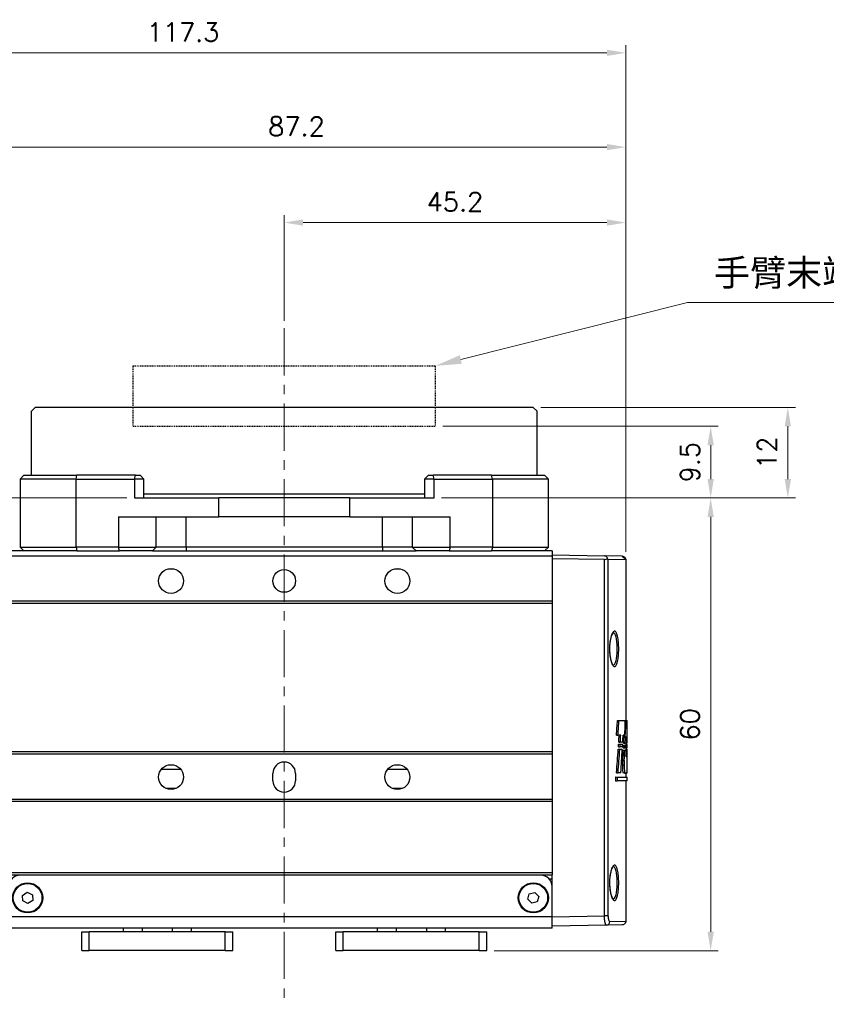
# Model space of a CAD drawing. Header units: inches. Extents: x 0 to 5655, y -2263 to 1330.
# Tile 80 of 231: x 4188 to 4294, y -1399 to -1269. Entities that reach past the tile are written whole.
import ezdxf

# ---------------------------------------------------------------- set-up
doc = ezdxf.new("R2010")
doc.units = ezdxf.units.IN
doc.header["$MEASUREMENT"] = 0
doc.linetypes.add('CENTER', pattern=[2, 1.25, -0.25, 0.25, -0.25])
doc.linetypes.add('HIDDEN', pattern=[0.375, 0.25, -0.125])
for name, color, linetype, lineweight in [('AM_5', 3, 'Continuous', 15), ('AM_7', 4, 'CENTER', 15), ('可見 (ISO)', 7, 'Continuous', 25), ('窄部可見 (ISO)', 7, 'Continuous', 25)]:
    doc.layers.add(name, color=color, linetype=linetype, lineweight=lineweight)
doc.styles.get("Standard").update_dxf_attribs({"font": 'arial.ttf'})
doc.styles.add('尺寸標註', font='romans.shx', dxfattribs={"bigfont": 'CHINESET.SHX'})
doc.dimstyles.new('CNS1$0', dxfattribs={"dimtxt": 2.5, "dimasz": 2.5, "dimexe": 1, "dimexo": 1, "dimgap": 1.5, "dimtad": 1, "dimtoh": 1, "dimdec": 1, "dimdsep": 46, "dimtxsty": '尺寸標註', "dimcen": 0, "dimclrd": 2, "dimclre": 2, "dimclrt": 1, "dimadec": 0, "dimazin": 2, "dimtp": 0.1, "dimtm": 0.1, "dimtfac": 0.71, "dimtdec": 1, "dimtmove": 0, "dimatfit": 0, "dimfxl": 0, "dimlwd": 13, "dimlwe": 13, "dimarcsym": 0})

# ---------------------------------------------------------------- blocks, each defined once
blk = doc.blocks.new('*D722')
at = {"layer": 'AM_5', "color": 2, "lineweight": 13}
for p, q in [((4222.62, -1308.75), (4222.62, -1294.75)), ((4225.12, -1295.75), (4265.37, -1295.75)), ((4267.87, -1339.39), (4267.87, -1294.75))]:
    blk.add_line(p, q, dxfattribs=at)
at = {"layer": 'AM_5', "color": 2}
for points in [[(4225.12, -1295.33), (4225.12, -1296.16), (4222.62, -1295.75)], [(4265.37, -1295.33), (4265.37, -1296.16), (4267.87, -1295.75)]]:
    blk.add_solid(points, dxfattribs=at)
at = {"layer": 'Defpoints', "color": 0}
for p in [(4267.87, -1295.75), (4222.62, -1309.75), (4267.87, -1340.39)]:
    blk.add_point(p, dxfattribs=at)
at = {"layer": 'AM_5', "color": 1, "insert": (4245.24, -1293), "char_height": 2.5, "attachment_point": 5, "style": '尺寸標註'}
blk.add_mtext('45.2', dxfattribs=at)
blk = doc.blocks.new('*D723')
at = {"layer": 'AM_5', "color": 2, "lineweight": 13}
for p, q in [((4180.62, -1339.21), (4180.62, -1284.75)), ((4267.87, -1339.39), (4267.87, -1284.75)), ((4183.12, -1285.75), (4265.37, -1285.75))]:
    blk.add_line(p, q, dxfattribs=at)
at = {"layer": 'AM_5', "color": 2}
for points in [[(4183.12, -1285.33), (4183.12, -1286.16), (4180.62, -1285.75)], [(4265.37, -1285.33), (4265.37, -1286.16), (4267.87, -1285.75)]]:
    blk.add_solid(points, dxfattribs=at)
at = {"layer": 'Defpoints', "color": 0}
for p in [(4267.87, -1285.75), (4180.62, -1340.21), (4267.87, -1340.39)]:
    blk.add_point(p, dxfattribs=at)
at = {"layer": 'AM_5', "color": 1, "insert": (4224.24, -1283), "char_height": 2.5, "attachment_point": 5, "style": '尺寸標註'}
blk.add_mtext('87.2', dxfattribs=at)
blk = doc.blocks.new('*D724')
at = {"layer": 'AM_5', "color": 2, "lineweight": 13}
for p, q in [((4150.55, -1342.1), (4150.55, -1272.25)), ((4267.87, -1339.39), (4267.87, -1272.25)), ((4265.37, -1273.25), (4153.05, -1273.25))]:
    blk.add_line(p, q, dxfattribs=at)
at = {"layer": 'AM_5', "color": 2}
for points in [[(4153.05, -1272.83), (4153.05, -1273.66), (4150.55, -1273.25)], [(4265.37, -1272.83), (4265.37, -1273.66), (4267.87, -1273.25)]]:
    blk.add_solid(points, dxfattribs=at)
at = {"layer": 'Defpoints', "color": 0}
for p in [(4150.55, -1273.25), (4267.87, -1340.39), (4150.55, -1343.1)]:
    blk.add_point(p, dxfattribs=at)
at = {"layer": 'AM_5', "color": 1, "insert": (4209.21, -1270.5), "char_height": 2.5, "attachment_point": 5, "style": '尺寸標註'}
blk.add_mtext('117.3', dxfattribs=at)
blk = doc.blocks.new('*D716')
at = {"layer": 'AM_5', "color": 2, "lineweight": 13}
for p, q in [((4243.47, -1332.25), (4280.12, -1332.25)), ((4279.12, -1389.75), (4279.12, -1334.75)), ((4250.45, -1392.25), (4280.12, -1392.25))]:
    blk.add_line(p, q, dxfattribs=at)
at = {"layer": 'AM_5', "color": 2}
for points in [[(4278.7, -1334.75), (4279.54, -1334.75), (4279.12, -1332.25)], [(4278.7, -1389.75), (4279.54, -1389.75), (4279.12, -1392.25)]]:
    blk.add_solid(points, dxfattribs=at)
at = {"layer": 'Defpoints', "color": 0}
for p in [(4242.47, -1332.25), (4279.12, -1332.25), (4249.45, -1392.25)]:
    blk.add_point(p, dxfattribs=at)
at = {"layer": 'AM_5', "color": 1, "insert": (4276.37, -1362.25), "char_height": 2.5, "attachment_point": 5, "rotation": 90, "style": '尺寸標註'}
blk.add_mtext('60', dxfattribs=at)
blk = doc.blocks.new('*D717')
at = {"layer": 'AM_5', "color": 2, "lineweight": 13}
for p, q in [((4201.77, -1332.25), (4137.45, -1332.25)), ((4138.45, -1334.75), (4138.45, -1348.3)), ((4144.44, -1350.8), (4137.45, -1350.8))]:
    blk.add_line(p, q, dxfattribs=at)
at = {"layer": 'AM_5', "color": 2}
for points in [[(4138.04, -1334.75), (4138.87, -1334.75), (4138.45, -1332.25)], [(4138.04, -1348.3), (4138.87, -1348.3), (4138.45, -1350.8)]]:
    blk.add_solid(points, dxfattribs=at)
at = {"layer": 'Defpoints', "color": 0}
for p in [(4202.77, -1332.25), (4138.45, -1350.8), (4145.44, -1350.8)]:
    blk.add_point(p, dxfattribs=at)
at = {"layer": 'AM_5', "color": 1, "insert": (4135.7, -1341.52), "char_height": 2.5, "attachment_point": 5, "rotation": 90, "style": '尺寸標註'}
blk.add_mtext('18.6', dxfattribs=at)
blk = doc.blocks.new('*D725')
at = {"layer": 'AM_5', "color": 2, "lineweight": 13}
for p, q in [((4243.62, -1322.75), (4280.12, -1322.75)), ((4279.12, -1329.75), (4279.12, -1325.25)), ((4243.47, -1332.25), (4280.12, -1332.25))]:
    blk.add_line(p, q, dxfattribs=at)
at = {"layer": 'AM_5', "color": 2}
for points in [[(4278.7, -1325.25), (4279.54, -1325.25), (4279.12, -1322.75)], [(4278.7, -1329.75), (4279.54, -1329.75), (4279.12, -1332.25)]]:
    blk.add_solid(points, dxfattribs=at)
at = {"layer": 'Defpoints', "color": 0}
for p in [(4242.62, -1322.75), (4279.12, -1322.75), (4242.47, -1332.25)]:
    blk.add_point(p, dxfattribs=at)
at = {"layer": 'AM_5', "color": 1, "insert": (4276.37, -1327.5), "char_height": 2.5, "attachment_point": 5, "rotation": 90, "style": '尺寸標註'}
blk.add_mtext('9.5', dxfattribs=at)
blk = doc.blocks.new('*D726')
at = {"layer": 'AM_5', "color": 2, "lineweight": 13}
for p, q in [((4256.62, -1320.25), (4290.34, -1320.25)), ((4289.34, -1329.75), (4289.34, -1322.75)), ((4243.47, -1332.25), (4290.34, -1332.25))]:
    blk.add_line(p, q, dxfattribs=at)
at = {"layer": 'AM_5', "color": 2}
for points in [[(4288.93, -1322.75), (4289.76, -1322.75), (4289.34, -1320.25)], [(4288.93, -1329.75), (4289.76, -1329.75), (4289.34, -1332.25)]]:
    blk.add_solid(points, dxfattribs=at)
at = {"layer": 'Defpoints', "color": 0}
for p in [(4255.62, -1320.25), (4289.34, -1320.25), (4242.47, -1332.25)]:
    blk.add_point(p, dxfattribs=at)
at = {"layer": 'AM_5', "color": 1, "insert": (4286.59, -1326.25), "char_height": 2.5, "attachment_point": 5, "rotation": 90, "style": '尺寸標註'}
blk.add_mtext('12', dxfattribs=at)
blk = doc.blocks.new('*S646')
at = {"layer": 'AM_5', "color": 7}
for p, q in [((10229.53, -1157.09), (10199.49, -1164.65)), ((10269.17, -1157.09), (10229.53, -1157.09))]:
    blk.add_line(p, q, dxfattribs=at)
at = {"layer": 'AM_5', "color": 7, "linetype": 'Continuous'}
blk.add_trace([(10199.35, -1164.08), (10199.63, -1165.21), (10196.09, -1165.5)], dxfattribs=at)
at = {"layer": 'AM_5', "color": 2, "insert": (10233.03, -1155.34), "char_height": 3.5, "attachment_point": 7}
blk.add_mtext('{\\fPMingLiU|b0|i0|c136|p18;手臂末端連結處}', dxfattribs=at)

msp = doc.modelspace()

# ---------------------------------------------------------------- linework, layer by layer
at = {"color": 7, "linetype": 'HIDDEN', "ltscale": 0.5}
for p, q in [((4202.621, -1322.746), (4202.621, -1314.746)), ((4202.621, -1314.746), (4242.621, -1314.746)), ((4242.621, -1314.746), (4242.621, -1322.746)), ((4202.621, -1322.746), (4242.621, -1322.746))]:
    msp.add_line(p, q, dxfattribs=at)
at = {"layer": 'AM_7', "ltscale": 5}
msp.add_line((4222.621, -1309.746), (4222.621, -1399.356), dxfattribs=at)
at = {"layer": '可見 (ISO)'}
for p, q in [((4189.621, -1320.246), (4189.121, -1320.746)), ((4255.621, -1320.246), (4189.621, -1320.246)), ((4255.621, -1320.246), (4256.121, -1320.746)), ((4189.121, -1329.246), (4189.121, -1320.746)), ((4256.121, -1329.246), (4256.121, -1320.746)), ((4187.621, -1329.746), (4188.121, -1329.246)), ((4195.033, -1329.746), (4187.621, -1329.746)), ((4187.621, -1329.746), (4187.621, -1338.746)), ((4188.121, -1329.246), (4195.162, -1329.246)), ((4195.033, -1329.746), (4202.769, -1329.746)), ((4202.899, -1329.246), (4195.162, -1329.246)), ((4204.028, -1329.746), (4202.769, -1329.746)), ((4202.899, -1329.246), (4203.528, -1329.246)), ((4203.528, -1329.246), (4204.028, -1329.746)), ((4204.028, -1332.246), (4204.028, -1329.746)), ((4241.714, -1329.246), (4241.214, -1329.746)), ((4242.473, -1329.746), (4241.214, -1329.746)), ((4241.214, -1329.746), (4241.214, -1332.246)), ((4241.714, -1329.246), (4242.344, -1329.246)), ((4250.08, -1329.246), (4242.344, -1329.246)), ((4242.473, -1329.746), (4250.209, -1329.746)), ((4250.08, -1329.246), (4257.121, -1329.246)), ((4257.621, -1329.746), (4250.209, -1329.746)), ((4257.621, -1329.746), (4257.121, -1329.246)), ((4257.621, -1338.746), (4257.621, -1329.746)), ((4202.769, -1332.246), (4213.951, -1332.246)), ((4241.214, -1331.746), (4204.028, -1331.746)), ((4231.292, -1332.246), (4213.951, -1332.246)), ((4231.292, -1332.246), (4242.473, -1332.246)), ((4200.657, -1334.746), (4213.951, -1334.746)), ((4231.292, -1334.746), (4213.951, -1334.746)), ((4231.292, -1334.746), (4244.585, -1334.746)), ((4187.621, -1338.746), (4195.033, -1338.746)), ((4187.621, -1338.746), (4188.121, -1339.246)), ((4200.657, -1338.746), (4195.033, -1338.746)), ((4200.657, -1338.746), (4205.657, -1338.746)), ((4209.621, -1338.746), (4205.657, -1338.746)), ((4235.621, -1338.746), (4209.621, -1338.746)), ((4239.585, -1338.746), (4235.621, -1338.746)), ((4239.585, -1338.746), (4244.585, -1338.746)), ((4250.209, -1338.746), (4244.585, -1338.746)), ((4250.209, -1338.746), (4257.621, -1338.746)), ((4257.621, -1338.746), (4257.121, -1339.246)), ((4188.121, -1339.246), (4186.121, -1339.246)), ((4258.121, -1339.943), (4186.121, -1339.943)), ((4195.162, -1339.246), (4188.121, -1339.246)), ((4195.162, -1339.246), (4200.787, -1339.246)), ((4205.161, -1339.246), (4200.787, -1339.246)), ((4205.161, -1339.246), (4209.621, -1339.246)), ((4209.621, -1339.246), (4235.621, -1339.246)), ((4235.621, -1339.246), (4240.081, -1339.246)), ((4244.456, -1339.246), (4240.081, -1339.246)), ((4244.456, -1339.246), (4250.08, -1339.246)), ((4257.121, -1339.246), (4250.08, -1339.246)), ((4258.121, -1339.246), (4257.121, -1339.246)), ((4258.121, -1339.246), (4258.121, -1339.943)), ((4258.121, -1339.796), (4265.051, -1339.917)), ((4258.121, -1339.943), (4258.121, -1345.943)), ((4267.38, -1339.958), (4265.051, -1339.917)), ((4265.051, -1340.417), (4258.121, -1340.296)), ((4267.871, -1340.458), (4267.871, -1361.74)), ((4258.121, -1345.943), (4186.121, -1345.943)), ((4258.121, -1346.243), (4186.121, -1346.243)), ((4258.121, -1345.943), (4258.121, -1346.243)), ((4258.121, -1346.243), (4258.121, -1365.896)), ((4266.777, -1361.72), (4266.983, -1361.724)), ((4266.983, -1361.724), (4267.819, -1361.739)), ((4267.819, -1361.739), (4267.953, -1361.741)), ((4267.953, -1361.741), (4268.069, -1361.743)), ((4268.071, -1364.576), (4268.071, -1361.871)), ((4266.63, -1363.682), (4266.837, -1363.678)), ((4267.205, -1363.672), (4266.837, -1363.678)), ((4267.75, -1363.662), (4267.517, -1363.666)), ((4267.78, -1362.847), (4267.834, -1362.847)), ((4266.918, -1364.88), (4267.123, -1364.883)), ((4266.939, -1364.613), (4267.144, -1364.609)), ((4267.123, -1364.883), (4267.45, -1364.889)), ((4267.469, -1364.604), (4267.144, -1364.609)), ((4267.559, -1365.022), (4267.76, -1365.026)), ((4267.567, -1364.733), (4267.769, -1364.73)), ((4267.76, -1365.026), (4267.941, -1365.029)), ((4267.948, -1364.727), (4267.769, -1364.73)), ((4267.871, -1364.728), (4267.871, -1365.028)), ((4267.871, -1364.896), (4268.058, -1364.9)), ((4267.941, -1365.029), (4268.027, -1365.031)), ((4267.948, -1364.727), (4268.03, -1364.725)), ((4268.041, -1363.877), (4267.967, -1363.878)), ((4268.027, -1365.031), (4268.071, -1365.031)), ((4268.071, -1364.725), (4268.03, -1364.725)), ((4258.121, -1365.896), (4186.121, -1365.896)), ((4258.121, -1366.196), (4186.121, -1366.196)), ((4258.121, -1365.896), (4258.121, -1366.196)), ((4258.121, -1366.196), (4258.121, -1372.196)), ((4266.87, -1365.528), (4267.075, -1365.532)), ((4266.894, -1365.242), (4267.099, -1365.238)), ((4267.075, -1365.532), (4267.413, -1365.538)), ((4267.432, -1365.232), (4267.099, -1365.238)), ((4267.533, -1365.671), (4267.735, -1365.675)), ((4267.545, -1365.362), (4267.747, -1365.358)), ((4267.735, -1365.675), (4267.925, -1365.678)), ((4267.933, -1365.355), (4267.747, -1365.358)), ((4267.871, -1365.356), (4267.871, -1365.677)), ((4267.871, -1365.546), (4268.054, -1365.549)), ((4267.925, -1365.678), (4268.016, -1365.68)), ((4267.933, -1365.355), (4268.022, -1365.353)), ((4268.016, -1365.68), (4268.07, -1365.681)), ((4268.071, -1365.352), (4268.022, -1365.353)), ((4267.478, -1367.03), (4267.68, -1367.031)), ((4267.902, -1366.518), (4268.002, -1366.52)), ((4221.121, -1369.746), (4221.121, -1368.746)), ((4224.121, -1368.746), (4224.121, -1369.746)), ((4266.641, -1368.687), (4266.848, -1368.683)), ((4267.229, -1368.676), (4266.848, -1368.683)), ((4267.468, -1367.662), (4267.67, -1367.663)), ((4267.785, -1368.718), (4267.583, -1368.721)), ((4268.016, -1368.714), (4267.785, -1368.718)), ((4267.871, -1368.716), (4267.871, -1369.252)), ((4268.025, -1368.663), (4268.07, -1368.662)), ((4266.534, -1369.229), (4266.741, -1369.233)), ((4266.534, -1369.76), (4266.534, -1369.229)), ((4266.534, -1369.76), (4266.741, -1369.757)), ((4266.741, -1369.233), (4266.741, -1369.757)), ((4266.741, -1369.233), (4268.071, -1369.256)), ((4268.071, -1369.734), (4266.741, -1369.757)), ((4267.871, -1369.737), (4267.871, -1388.335)), ((4268.071, -1369.734), (4268.071, -1369.256)), ((4258.121, -1372.196), (4186.121, -1372.196)), ((4258.121, -1372.496), (4186.121, -1372.496)), ((4258.121, -1372.196), (4258.121, -1372.496)), ((4258.121, -1372.496), (4258.121, -1381.946)), ((4258.121, -1381.946), (4186.121, -1381.946)), ((4258.121, -1381.946), (4258.121, -1382.196)), ((4187.621, -1382.246), (4186.121, -1382.246)), ((4256.621, -1382.246), (4187.621, -1382.246)), ((4258.121, -1382.246), (4256.621, -1382.246)), ((4257.739, -1382.746), (4258.121, -1382.746)), ((4258.121, -1383.746), (4258.121, -1382.196)), ((4187.948, -1384.914), (4188.573, -1384.497)), ((4188.573, -1384.497), (4189.246, -1384.83)), ((4255.094, -1384.712), (4255.821, -1384.523)), ((4255.821, -1384.523), (4256.348, -1385.057)), ((4258.121, -1387.746), (4258.121, -1383.746)), ((4187.997, -1385.663), (4187.948, -1384.914)), ((4188.67, -1385.995), (4187.997, -1385.663)), ((4189.294, -1385.579), (4188.67, -1385.995)), ((4189.246, -1384.83), (4189.294, -1385.579)), ((4254.895, -1385.435), (4255.094, -1384.712)), ((4255.422, -1385.97), (4254.895, -1385.435)), ((4256.148, -1385.781), (4255.422, -1385.97)), ((4256.348, -1385.057), (4256.148, -1385.781)), ((4258.121, -1389.246), (4258.121, -1387.746)), ((4258.121, -1389.246), (4186.121, -1389.246)), ((4195.792, -1389.746), (4196.792, -1389.746)), ((4195.792, -1392.246), (4195.792, -1389.746)), ((4214.792, -1389.746), (4196.792, -1389.746)), ((4201.292, -1389.246), (4201.292, -1389.746)), ((4210.292, -1389.246), (4210.292, -1389.746)), ((4214.792, -1389.746), (4215.792, -1389.746)), ((4215.792, -1392.246), (4215.792, -1389.746)), ((4229.45, -1389.746), (4230.45, -1389.746)), ((4229.45, -1392.246), (4229.45, -1389.746)), ((4248.45, -1389.746), (4230.45, -1389.746)), ((4234.95, -1389.246), (4234.95, -1389.746)), ((4243.95, -1389.246), (4243.95, -1389.746)), ((4248.45, -1389.746), (4249.45, -1389.746)), ((4249.45, -1392.246), (4249.45, -1389.746)), ((4265.296, -1388.871), (4258.121, -1388.996)), ((4267.38, -1388.835), (4265.296, -1388.871)), ((4195.792, -1392.246), (4196.792, -1392.246)), ((4214.792, -1392.246), (4196.792, -1392.246)), ((4214.792, -1392.246), (4215.792, -1392.246)), ((4229.45, -1392.246), (4230.45, -1392.246)), ((4248.45, -1392.246), (4230.45, -1392.246)), ((4248.45, -1392.246), (4249.45, -1392.246))]:
    msp.add_line(p, q, dxfattribs=at)
for centre, radius in [((4207.621, -1343.246), 1.65), ((4222.621, -1343.246), 1.5), ((4237.621, -1343.246), 1.65), ((4207.621, -1369.246), 1.65), ((4237.621, -1369.246), 1.65), ((4188.621, -1385.246), 2), ((4255.621, -1385.246), 2), ((4188.621, -1385.246), 1.9), ((4255.621, -1385.246), 1.9)]:
    msp.add_circle(centre, radius, dxfattribs=at)
for centre, start, end in [((4222.621, -1368.746), 0, 180), ((4222.621, -1369.746), 180, 0), ((4187.621, -1383.746), 90, 180), ((4256.621, -1383.746), 0, 90)]:
    msp.add_arc(centre, 1.5, start, end, dxfattribs=at)
for centre, major_axis, ratio, start_param, end_param in [((4265.043, -1339.917), (-0.358, 0.361), 0.9656926, 2.3605575, 3.2375745), ((3824.92, -1330.345), (442.267, -25.021), 0.9510687, 6.2634028, 6.2680707), ((3822.859, -1330.329), (444.525, -25.149), 0.9510687, 6.2637772, 6.2684042), ((3790.963, -1349.615), (476.418, 26.953), 0.9510687, 6.1928181, 6.1970573), ((3810.435, -1334.791), (456.738, -26.032), 0.9518055, 6.2744642, 6.2766229), ((3808.366, -1334.779), (459.004, -26.161), 0.9518055, 6.2747846, 6.2769326), ((3791.062, -1344.492), (476.301, 27.147), 0.9518055, 6.1790756, 6.1811424), ((3790.626, -1346.023), (476.542, -27.161), 0.9518055, 0.0186207, 0.020975), ((3788.646, -1346.02), (478.719, -27.285), 0.9518055, 0.0188107, 0.0229392), ((4222.122, -1333.731), (-0.938, 140.961), 0.3244854, 4.484781, 4.4874136), ((4222.117, -1333.728), (-0.943, 141.584), 0.3245, 4.4857916, 4.4883602), ((4222.123, -1344.262), (0.943, 141.576), 0.3244831, 4.5658816, 4.5683318), ((4222.118, -1346.002), (-0.939, 140.967), 0.3244987, 4.5724618, 4.574891), ((4222.121, -1346.004), (-0.942, 141.578), 0.3244881, 4.573096, 4.5754644), ((4222.113, -1356.965), (0.942, 141.591), 0.3245164, 4.6552613, 4.6575663), ((3779.864, -1356.914), (487.491, 27.785), 0.9518055, 6.2065655, 6.2083915), ((4222.12, -1356.211), (-0.942, 141.579), 0.3244903, 4.6456139, 4.6478982), ((3780.289, -1356.085), (487.066, -27.761), 0.9518055, 0.0412046, 0.0430319), ((4222.122, -1363.439), (-0.855, -223.216), 0.2058141, 1.5644519, 1.5650404), ((3778.368, -1367.194), (488.984, 27.87), 0.9518055, 6.2286717, 6.2289895), ((4222.124, -1367.174), (0.942, 141.574), 0.3244783, 4.7274186, 4.7296872), ((4222.121, -1333.392), (0.935, -142.232), 0.3215892, 1.3179116, 1.3407685), ((4222.121, -1333.392), (0.94, -142.854), 0.3215892, 1.3190524, 1.3417522), ((3795.359, -1344.572), (472.004, 26.902), 0.9518055, 6.1697903, 6.1767727), ((3793.746, -1346.215), (473.425, -26.983), 0.9518055, 0.0136838, 0.0166971), ((3791.757, -1346.212), (475.611, -27.108), 0.9518055, 0.0138869, 0.0168805), ((3788.691, -1357.001), (478.688, 27.062), 0.9509983, 6.2029368, 6.2047793), ((3789.21, -1356.179), (478.17, -27.033), 0.9509983, 0.0366747, 0.0385195), ((3778.088, -1366.871), (489.264, -27.886), 0.9518055, 0.0623615, 0.0626432), ((3778.085, -1367.107), (489.267, 27.886), 0.9518055, 6.2221779, 6.2264321), ((3778.088, -1366.871), (489.264, -27.886), 0.9518055, 0.055971, 0.0595571)]:
    msp.add_ellipse(centre, major_axis=major_axis, ratio=ratio, start_param=start_param, end_param=end_param, dxfattribs=at)
for points, knots in [([(4265.432, -1340.244), (4265.43, -1340.205), (4265.422, -1340.166), (4265.391, -1340.091), (4265.368, -1340.055), (4265.307, -1339.996), (4265.272, -1339.972), (4265.204, -1339.942), (4265.174, -1339.933), (4265.113, -1339.921), (4265.082, -1339.918), (4265.051, -1339.917)], [0.000000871, 0.000000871, 0.000000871, 0.000000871, 0.016429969, 0.016429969, 0.032973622, 0.032973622, 0.047332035, 0.047332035, 0.056980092, 0.056980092, 0.066353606, 0.066353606, 0.066353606, 0.066353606]), ([(4267.38, -1339.958), (4267.38, -1339.958), (4267.38, -1339.958), (4267.38, -1339.958), (4267.38, -1339.958), (4267.382, -1339.958), (4267.383, -1339.958), (4267.388, -1339.958), (4267.391, -1339.958), (4267.427, -1339.96), (4267.46, -1339.965), (4267.545, -1339.986), (4267.597, -1340.008), (4267.671, -1340.056), (4267.698, -1340.078), (4267.724, -1340.103), (4267.726, -1340.105), (4267.733, -1340.112), (4267.738, -1340.118), (4267.759, -1340.141), (4267.773, -1340.16), (4267.817, -1340.225), (4267.84, -1340.276), (4267.863, -1340.36), (4267.868, -1340.392), (4267.871, -1340.435), (4267.871, -1340.447), (4267.871, -1340.458)], [0, 0, 0, 0, 0.000013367, 0.000013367, 0.000049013, 0.000049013, 0.000429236, 0.000429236, 0.001443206, 0.001443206, 0.011324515, 0.011324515, 0.027757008, 0.027757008, 0.037870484, 0.037870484, 0.038648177, 0.038648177, 0.040981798, 0.040981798, 0.047997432, 0.047997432, 0.064488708, 0.064488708, 0.074099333, 0.074099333, 0.077455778, 0.077455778, 0.077455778, 0.077455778]), ([(4267.38, -1339.958), (4267.38, -1339.958), (4267.38, -1339.958), (4267.38, -1339.958), (4267.38, -1339.958), (4267.38, -1339.958), (4267.871, -1340.224), (4267.871, -1340.458)], [0, 0, 0, 0, 0.000038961, 0.000038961, 0.000058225, 0.000058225, 0.070149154, 0.070149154, 0.070149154, 0.070149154]), ([(4265.517, -1340.417), (4265.514, -1340.408), (4265.511, -1340.399), (4265.5, -1340.37), (4265.491, -1340.349), (4265.468, -1340.3), (4265.451, -1340.272), (4265.432, -1340.244)], [-0.024768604, -0.024768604, -0.024768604, -0.024768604, -0.020914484, -0.020914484, -0.012290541, -0.012290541, -0.000000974, -0.000000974, -0.000000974, -0.000000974]), ([(4266.207, -1350.1), (4266.207, -1350.1), (4266.201, -1350.102), (4266.165, -1350.132), (4266.116, -1350.189), (4266.026, -1350.358), (4265.981, -1350.466), (4265.893, -1350.742), (4265.849, -1350.921), (4265.778, -1351.32), (4265.751, -1351.548), (4265.728, -1351.892), (4265.723, -1352.005), (4265.721, -1352.147), (4265.72, -1352.176), (4265.72, -1352.226), (4265.72, -1352.248), (4265.72, -1352.334), (4265.721, -1352.399), (4265.729, -1352.658), (4265.743, -1352.851), (4265.789, -1353.249), (4265.825, -1353.454), (4265.91, -1353.813), (4265.96, -1353.971), (4266.064, -1354.217), (4266.12, -1354.307), (4266.188, -1354.383), (4266.207, -1354.392), (4266.207, -1354.392)], [0.02071691, 0.02071691, 0.02071691, 0.02071691, 0.04865973, 0.04865973, 0.11379486, 0.11379486, 0.17311226, 0.17311226, 0.24223847, 0.24223847, 0.31402637, 0.31402637, 0.34809234, 0.34809234, 0.35671184, 0.35671184, 0.3631759, 0.3631759, 0.38258529, 0.38258529, 0.44129301, 0.44129301, 0.51112206, 0.51112206, 0.58201486, 0.58201486, 0.65302753, 0.65302753, 0.69948764, 0.69948764, 0.69948764, 0.69948764]), ([(4267.953, -1361.741), (4267.943, -1361.759), (4267.932, -1361.797), (4267.904, -1361.939), (4267.887, -1362.067), (4267.859, -1362.362), (4267.847, -1362.549), (4267.837, -1362.785), (4267.836, -1362.816), (4267.834, -1362.847)], [-0.23106599, -0.23106599, -0.23106599, -0.23106599, -0.18838939, -0.18838939, -0.12556623, -0.12556623, -0.06278311, -0.06278311, -0.05341102, -0.05341102, -0.05341102, -0.05341102]), ([(4268.071, -1361.871), (4268.071, -1361.849), (4268.071, -1361.83), (4268.071, -1361.771), (4268.07, -1361.748), (4268.069, -1361.743)], [-0.188092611, -0.188092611, -0.188092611, -0.188092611, -0.175841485, -0.175841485, -0.144864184, -0.144864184, -0.144864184, -0.144864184]), ([(4267.583, -1368.721), (4267.57, -1368.722), (4267.555, -1368.698), (4267.527, -1368.602), (4267.514, -1368.53), (4267.492, -1368.362), (4267.483, -1368.256), (4267.47, -1368.024), (4267.467, -1367.898), (4267.467, -1367.741), (4267.467, -1367.702), (4267.468, -1367.662)], [0.14212466, 0.14212466, 0.14212466, 0.14212466, 0.17790404, 0.17790404, 0.21368343, 0.21368343, 0.24922509, 0.24922509, 0.28476675, 0.28476675, 0.29631854, 0.29631854, 0.29631854, 0.29631854]), ([(4267.67, -1367.663), (4267.67, -1367.702), (4267.669, -1367.741), (4267.669, -1367.78), (4267.669, -1367.898), (4267.672, -1368.023), (4267.685, -1368.255), (4267.694, -1368.36), (4267.716, -1368.527), (4267.729, -1368.599), (4267.757, -1368.695), (4267.771, -1368.718), (4267.785, -1368.718), (4267.785, -1368.718), (4267.785, -1368.718)], [-0.01151971, -0.01151971, -0.01151971, -0.01151971, 0, 0, 0, 0.03540881, 0.03540881, 0.07081762, 0.07081762, 0.10646092, 0.10646092, 0.14210421, 0.14210421, 0.14264012, 0.14264012, 0.14264012, 0.14264012]), ([(4268.016, -1368.714), (4268.021, -1368.692), (4268.026, -1368.661), (4268.039, -1368.533), (4268.045, -1368.405), (4268.054, -1368.11), (4268.057, -1367.923), (4268.06, -1367.701), (4268.06, -1367.683), (4268.06, -1367.665)], [-0.72078784, -0.72078784, -0.72078784, -0.72078784, -0.68921617, -0.68921617, -0.62655866, -0.62655866, -0.56399503, -0.56399503, -0.55866178, -0.55866178, -0.55866178, -0.55866178]), ([(4266.207, -1381.1), (4266.207, -1381.1), (4266.201, -1381.102), (4266.165, -1381.132), (4266.116, -1381.189), (4266.026, -1381.358), (4265.981, -1381.466), (4265.893, -1381.742), (4265.849, -1381.921), (4265.778, -1382.32), (4265.751, -1382.548), (4265.728, -1382.892), (4265.723, -1383.005), (4265.721, -1383.147), (4265.72, -1383.176), (4265.72, -1383.226), (4265.72, -1383.248), (4265.72, -1383.334), (4265.721, -1383.399), (4265.729, -1383.658), (4265.743, -1383.851), (4265.789, -1384.249), (4265.825, -1384.454), (4265.91, -1384.813), (4265.96, -1384.971), (4266.064, -1385.217), (4266.12, -1385.307), (4266.188, -1385.383), (4266.207, -1385.392), (4266.207, -1385.392)], [0.02071691, 0.02071691, 0.02071691, 0.02071691, 0.04865973, 0.04865973, 0.11379486, 0.11379486, 0.17311226, 0.17311226, 0.24223847, 0.24223847, 0.31402637, 0.31402637, 0.34809234, 0.34809234, 0.35671184, 0.35671184, 0.3631759, 0.3631759, 0.38258529, 0.38258529, 0.44129301, 0.44129301, 0.51112206, 0.51112206, 0.58201486, 0.58201486, 0.65302753, 0.65302753, 0.69948764, 0.69948764, 0.69948764, 0.69948764]), ([(4267.871, -1388.335), (4267.871, -1388.389), (4267.862, -1388.443), (4267.833, -1388.529), (4267.818, -1388.563), (4267.77, -1388.642), (4267.733, -1388.684), (4267.665, -1388.74), (4267.638, -1388.759), (4267.56, -1388.801), (4267.507, -1388.819), (4267.429, -1388.832), (4267.404, -1388.834), (4267.38, -1388.835)], [0, 0, 0, 0, 0.016139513, 0.016139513, 0.027264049, 0.027264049, 0.043672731, 0.043672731, 0.053661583, 0.053661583, 0.070096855, 0.070096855, 0.077400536, 0.077400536, 0.077400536, 0.077400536])]:
    msp.add_open_spline(points, degree=3, knots=knots, dxfattribs=at)
for points, weights in [([(4207.218, -1341.646), (4207.621, -1341.646), (4208.024, -1341.646)], [2.85453941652, 2.94374377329, 2.85453941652]), ([(4237.218, -1341.646), (4237.621, -1341.646), (4238.024, -1341.646)], [2.85453941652, 2.94374377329, 2.85453941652]), ([(4208.934, -1368.246), (4207.621, -1368.246), (4206.309, -1368.246)], [2.88408998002, 4.75874846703, 2.88408998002]), ([(4238.934, -1368.246), (4237.621, -1368.246), (4236.309, -1368.246)], [2.88408998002, 4.75874846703, 2.88408998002]), ([(4208.309, -1370.746), (4207.621, -1370.746), (4206.934, -1370.746)], [1.79251403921, 1.97176544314, 1.79251403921]), ([(4238.309, -1370.746), (4237.621, -1370.746), (4236.934, -1370.746)], [1.79251403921, 1.97176544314, 1.79251403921])]:
    msp.add_rational_spline(points, weights, degree=2, dxfattribs=at)
for points in [[(4267.468, -1367.662), (4267.47, -1367.453), (4267.473, -1367.242), (4267.478, -1367.03)], [(4267.68, -1367.031), (4267.675, -1367.243), (4267.672, -1367.454), (4267.67, -1367.663)]]:
    msp.add_open_spline(points, degree=3, dxfattribs=at)
at = {"layer": '窄部可見 (ISO)'}
for p, q in [((4195.033, -1329.746), (4195.162, -1329.246)), ((4195.033, -1338.746), (4195.033, -1329.746)), ((4202.769, -1329.746), (4202.899, -1329.246)), ((4202.769, -1329.746), (4202.769, -1332.246)), ((4242.473, -1329.746), (4242.344, -1329.246)), ((4242.473, -1332.246), (4242.473, -1329.746)), ((4250.209, -1329.746), (4250.08, -1329.246)), ((4250.209, -1329.746), (4250.209, -1338.746)), ((4213.951, -1334.746), (4213.951, -1332.246)), ((4231.292, -1334.746), (4231.292, -1332.246)), ((4200.657, -1334.746), (4200.657, -1338.746)), ((4205.657, -1338.746), (4205.657, -1334.746)), ((4209.621, -1338.746), (4209.621, -1334.746)), ((4235.621, -1338.746), (4235.621, -1334.746)), ((4239.585, -1334.746), (4239.585, -1338.746)), ((4244.585, -1338.746), (4244.585, -1334.746)), ((4195.033, -1338.746), (4195.162, -1339.246)), ((4200.787, -1339.246), (4200.657, -1338.746)), ((4205.657, -1338.746), (4205.161, -1339.246)), ((4209.621, -1338.746), (4209.621, -1339.246)), ((4235.621, -1338.746), (4235.621, -1339.246)), ((4239.585, -1338.746), (4240.081, -1339.246)), ((4244.585, -1338.746), (4244.456, -1339.246)), ((4250.209, -1338.746), (4250.08, -1339.246)), ((4265.051, -1387.625), (4265.051, -1340.417)), ((4267.871, -1340.458), (4265.517, -1340.417)), ((4265.517, -1340.417), (4265.517, -1387.625)), ((4258.121, -1387.746), (4186.121, -1387.746)), ((4258.121, -1387.746), (4265.051, -1387.625)), ((4265.517, -1387.625), (4265.051, -1387.625)), ((4265.764, -1388.371), (4267.871, -1388.335)), ((4196.792, -1392.246), (4196.792, -1389.746)), ((4203.792, -1389.246), (4203.792, -1389.746)), ((4207.792, -1389.246), (4207.792, -1389.746)), ((4214.792, -1392.246), (4214.792, -1389.746)), ((4230.45, -1392.246), (4230.45, -1389.746)), ((4237.45, -1389.246), (4237.45, -1389.746)), ((4241.45, -1389.246), (4241.45, -1389.746)), ((4248.45, -1392.246), (4248.45, -1389.746))]:
    msp.add_line(p, q, dxfattribs=at)
msp.add_ellipse((4265.287, -1388.371), major_axis=(0.009, -0.5), ratio=0.9539264, start_param=0, end_param=1.554147, dxfattribs=at)
for points, knots in [([(4265.714, -1352.474), (4265.709, -1352.317), (4265.709, -1352.158), (4265.72, -1351.848), (4265.73, -1351.696), (4265.759, -1351.398), (4265.779, -1351.253), (4265.825, -1350.984), (4265.852, -1350.856), (4265.913, -1350.62), (4265.946, -1350.514), (4266.016, -1350.324), (4266.054, -1350.239), (4266.131, -1350.099), (4266.17, -1350.043), (4266.251, -1349.956), (4266.292, -1349.927), (4266.411, -1349.883), (4266.49, -1349.912), (4266.632, -1350.084), (4266.697, -1350.228), (4266.778, -1350.516), (4266.803, -1350.626), (4266.846, -1350.863), (4266.864, -1350.991), (4266.912, -1351.4), (4266.931, -1351.71), (4266.944, -1352.33), (4266.937, -1352.649), (4266.908, -1353.094), (4266.895, -1353.239), (4266.863, -1353.512), (4266.844, -1353.639), (4266.801, -1353.875), (4266.776, -1353.985), (4266.721, -1354.176), (4266.692, -1354.259), (4266.596, -1354.47), (4266.523, -1354.555), (4266.407, -1354.595), (4266.368, -1354.594), (4266.288, -1354.563), (4266.247, -1354.533), (4266.167, -1354.445), (4266.128, -1354.388), (4266.051, -1354.246), (4266.013, -1354.161), (4265.943, -1353.97), (4265.91, -1353.863), (4265.85, -1353.627), (4265.823, -1353.498), (4265.754, -1353.093), (4265.724, -1352.789), (4265.714, -1352.474)], [0, 0, 0, 0, 0.000472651, 0.000472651, 0.000945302, 0.000945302, 0.001417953, 0.001417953, 0.001890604, 0.001890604, 0.002363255, 0.002363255, 0.002835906, 0.002835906, 0.003308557, 0.003308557, 0.003781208, 0.003781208, 0.00472651, 0.00472651, 0.005671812, 0.005671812, 0.006144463, 0.006144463, 0.006617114, 0.006617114, 0.007562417, 0.007562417, 0.008507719, 0.008507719, 0.00898037, 0.00898037, 0.009453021, 0.009453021, 0.009925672, 0.009925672, 0.010398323, 0.010398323, 0.011343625, 0.011343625, 0.011816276, 0.011816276, 0.012288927, 0.012288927, 0.012761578, 0.012761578, 0.013234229, 0.013234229, 0.01370688, 0.01370688, 0.014179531, 0.014179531, 0.015124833, 0.015124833, 0.015124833, 0.015124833]), ([(4266.205, -1354.391), (4266.222, -1354.391), (4266.239, -1354.388), (4266.255, -1354.383), (4266.332, -1354.359), (4266.404, -1354.281), (4266.468, -1354.152), (4266.5, -1354.088), (4266.53, -1354.012), (4266.557, -1353.925), (4266.584, -1353.838), (4266.609, -1353.738), (4266.63, -1353.63), (4266.652, -1353.522), (4266.671, -1353.405), (4266.687, -1353.28), (4266.703, -1353.155), (4266.716, -1353.023), (4266.725, -1352.887), (4266.744, -1352.615), (4266.751, -1352.323), (4266.745, -1352.039), (4266.739, -1351.755), (4266.719, -1351.472), (4266.688, -1351.222), (4266.672, -1351.097), (4266.654, -1350.98), (4266.632, -1350.872), (4266.611, -1350.763), (4266.586, -1350.663), (4266.559, -1350.575), (4266.505, -1350.4), (4266.441, -1350.267), (4266.37, -1350.189), (4266.318, -1350.132), (4266.262, -1350.103), (4266.205, -1350.101)], [0.0032635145, 0.0032635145, 0.0032635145, 0.0032635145, 0.0034498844, 0.0034498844, 0.0034498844, 0.0043123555, 0.0043123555, 0.0043123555, 0.0047435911, 0.0047435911, 0.0047435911, 0.0051748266, 0.0051748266, 0.0051748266, 0.0056060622, 0.0056060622, 0.0056060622, 0.0060372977, 0.0060372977, 0.0060372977, 0.0068997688, 0.0068997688, 0.0068997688, 0.0077622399, 0.0077622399, 0.0077622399, 0.0081934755, 0.0081934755, 0.0081934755, 0.008624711, 0.008624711, 0.008624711, 0.0094871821, 0.0094871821, 0.0094871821, 0.0101185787, 0.0101185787, 0.0101185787, 0.0101185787]), ([(4265.714, -1383.474), (4265.709, -1383.317), (4265.709, -1383.158), (4265.72, -1382.848), (4265.73, -1382.696), (4265.759, -1382.398), (4265.779, -1382.253), (4265.825, -1381.984), (4265.852, -1381.856), (4265.913, -1381.62), (4265.946, -1381.514), (4266.016, -1381.324), (4266.054, -1381.239), (4266.131, -1381.099), (4266.17, -1381.043), (4266.251, -1380.956), (4266.292, -1380.927), (4266.411, -1380.883), (4266.49, -1380.912), (4266.632, -1381.084), (4266.697, -1381.228), (4266.778, -1381.516), (4266.803, -1381.626), (4266.846, -1381.863), (4266.864, -1381.991), (4266.912, -1382.4), (4266.931, -1382.71), (4266.944, -1383.33), (4266.937, -1383.649), (4266.908, -1384.094), (4266.895, -1384.239), (4266.863, -1384.512), (4266.844, -1384.639), (4266.801, -1384.875), (4266.776, -1384.985), (4266.721, -1385.176), (4266.692, -1385.259), (4266.596, -1385.47), (4266.523, -1385.555), (4266.407, -1385.595), (4266.368, -1385.594), (4266.288, -1385.563), (4266.247, -1385.533), (4266.167, -1385.445), (4266.128, -1385.388), (4266.051, -1385.246), (4266.013, -1385.161), (4265.943, -1384.97), (4265.91, -1384.863), (4265.85, -1384.627), (4265.823, -1384.498), (4265.754, -1384.093), (4265.724, -1383.789), (4265.714, -1383.474)], [0, 0, 0, 0, 0.000472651, 0.000472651, 0.000945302, 0.000945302, 0.001417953, 0.001417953, 0.001890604, 0.001890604, 0.002363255, 0.002363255, 0.002835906, 0.002835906, 0.003308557, 0.003308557, 0.003781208, 0.003781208, 0.00472651, 0.00472651, 0.005671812, 0.005671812, 0.006144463, 0.006144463, 0.006617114, 0.006617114, 0.007562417, 0.007562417, 0.008507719, 0.008507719, 0.00898037, 0.00898037, 0.009453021, 0.009453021, 0.009925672, 0.009925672, 0.010398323, 0.010398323, 0.011343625, 0.011343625, 0.011816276, 0.011816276, 0.012288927, 0.012288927, 0.012761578, 0.012761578, 0.013234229, 0.013234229, 0.01370688, 0.01370688, 0.014179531, 0.014179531, 0.015124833, 0.015124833, 0.015124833, 0.015124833]), ([(4266.205, -1385.391), (4266.222, -1385.391), (4266.239, -1385.388), (4266.255, -1385.383), (4266.332, -1385.359), (4266.404, -1385.281), (4266.468, -1385.152), (4266.5, -1385.088), (4266.53, -1385.012), (4266.557, -1384.925), (4266.584, -1384.838), (4266.609, -1384.738), (4266.63, -1384.63), (4266.652, -1384.522), (4266.671, -1384.405), (4266.687, -1384.28), (4266.703, -1384.155), (4266.716, -1384.023), (4266.725, -1383.887), (4266.744, -1383.615), (4266.751, -1383.323), (4266.745, -1383.039), (4266.739, -1382.755), (4266.719, -1382.472), (4266.688, -1382.222), (4266.672, -1382.097), (4266.654, -1381.98), (4266.632, -1381.872), (4266.611, -1381.763), (4266.586, -1381.663), (4266.559, -1381.575), (4266.505, -1381.4), (4266.441, -1381.267), (4266.37, -1381.189), (4266.318, -1381.132), (4266.262, -1381.103), (4266.205, -1381.101)], [0.0032635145, 0.0032635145, 0.0032635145, 0.0032635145, 0.0034498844, 0.0034498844, 0.0034498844, 0.0043123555, 0.0043123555, 0.0043123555, 0.0047435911, 0.0047435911, 0.0047435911, 0.0051748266, 0.0051748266, 0.0051748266, 0.0056060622, 0.0056060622, 0.0056060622, 0.0060372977, 0.0060372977, 0.0060372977, 0.0068997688, 0.0068997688, 0.0068997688, 0.0077622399, 0.0077622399, 0.0077622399, 0.0081934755, 0.0081934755, 0.0081934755, 0.008624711, 0.008624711, 0.008624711, 0.0094871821, 0.0094871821, 0.0094871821, 0.0101185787, 0.0101185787, 0.0101185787, 0.0101185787]), ([(4265.296, -1388.871), (4265.266, -1388.872), (4265.236, -1388.84), (4265.207, -1388.778), (4265.193, -1388.748), (4265.179, -1388.71), (4265.166, -1388.666), (4265.154, -1388.624), (4265.142, -1388.575), (4265.13, -1388.52), (4265.13, -1388.518), (4265.129, -1388.515), (4265.129, -1388.513), (4265.118, -1388.458), (4265.108, -1388.398), (4265.099, -1388.333), (4265.089, -1388.266), (4265.081, -1388.192), (4265.074, -1388.116), (4265.06, -1387.962), (4265.052, -1387.795), (4265.051, -1387.625)], [0, 0, 0, 0, 0.0004926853, 0.0004926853, 0.0004926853, 0.0007390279, 0.0007390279, 0.0007390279, 0.0009748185, 0.0009748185, 0.0009748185, 0.0009853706, 0.0009853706, 0.0009853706, 0.0012218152, 0.0012218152, 0.0012218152, 0.0014704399, 0.0014704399, 0.0014704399, 0.0019707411, 0.0019707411, 0.0019707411, 0.0019707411]), ([(4265.517, -1387.625), (4265.517, -1387.83), (4265.547, -1388.028), (4265.594, -1388.163), (4265.617, -1388.231), (4265.644, -1388.283), (4265.674, -1388.319), (4265.703, -1388.354), (4265.733, -1388.372), (4265.764, -1388.371)], [0, 0, 0, 0, 0.000612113, 0.000612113, 0.000612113, 0.0009181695, 0.0009181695, 0.0009181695, 0.001224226, 0.001224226, 0.001224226, 0.001224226])]:
    msp.add_open_spline(points, degree=3, knots=knots, dxfattribs=at)
for points in [[(4265.714, -1352.474), (4265.723, -1352.471), (4265.723, -1352.468)], [(4265.714, -1383.474), (4265.723, -1383.471), (4265.723, -1383.468)]]:
    msp.add_rational_spline(points, [1.00000251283, 0.927342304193, 0.880933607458], degree=2, dxfattribs=at)

# ---------------------------------------------------------------- block references
at = {"layer": 'AM_5', "color": 7}
msp.add_blockref('*S646', (-5953.472, -149.246), dxfattribs=at)

# ---------------------------------------------------------------- dimensions: what is measured, and where the dimension line sits
at = {"layer": 'AM_5'}
for base, p1, p2, picture, middle in [((4150.551, -1273.246), (4267.868, -1340.392), (4150.551, -1343.096), '*D724', (4209.21, -1270.496)), ((4267.868, -1285.746), (4180.621, -1340.209), (4267.868, -1340.392), '*D723', (4224.245, -1282.996)), ((4267.868, -1295.746), (4222.621, -1309.746), (4267.868, -1340.392), '*D722', (4245.245, -1292.996))]:
    dim = msp.add_linear_dim(base=base, p1=p1, p2=p2, dimstyle='CNS1$0', override={"dimfxl": 4, "dimarcsym": 1}, dxfattribs=at)
    dim.commit()
    dim.dimension.update_dxf_attribs({"geometry": picture, "text_midpoint": middle})
for base, p1, p2, override, picture, middle in [((4289.343, -1320.246), (4242.473, -1332.246), (4255.621, -1320.246), {"dimtix": 1, "dimfxl": 4, "dimarcsym": 1}, '*D726', (4286.593, -1326.246)), ((4279.121, -1322.746), (4242.473, -1332.246), (4242.621, -1322.746), {"dimtix": 1, "dimfxl": 4, "dimarcsym": 1}, '*D725', (4276.371, -1327.496)), ((4138.453376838, -1350.796271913), (4202.769387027, -1332.246271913), (4145.441224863, -1350.796271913), {"dimfxl": 4, "dimarcsym": 1}, '*D717', (4135.703376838, -1341.521271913)), ((4279.121, -1332.246), (4249.45, -1392.246), (4242.473, -1332.246), {"dimtix": 1, "dimfxl": 4, "dimarcsym": 1}, '*D716', (4276.371, -1362.246))]:
    dim = msp.add_linear_dim(base=base, p1=p1, p2=p2, angle=90, dimstyle='CNS1$0', override=override, dxfattribs=at)
    dim.commit()
    dim.dimension.update_dxf_attribs({"geometry": picture, "text_midpoint": middle})

doc.saveas('drawing.dxf')
